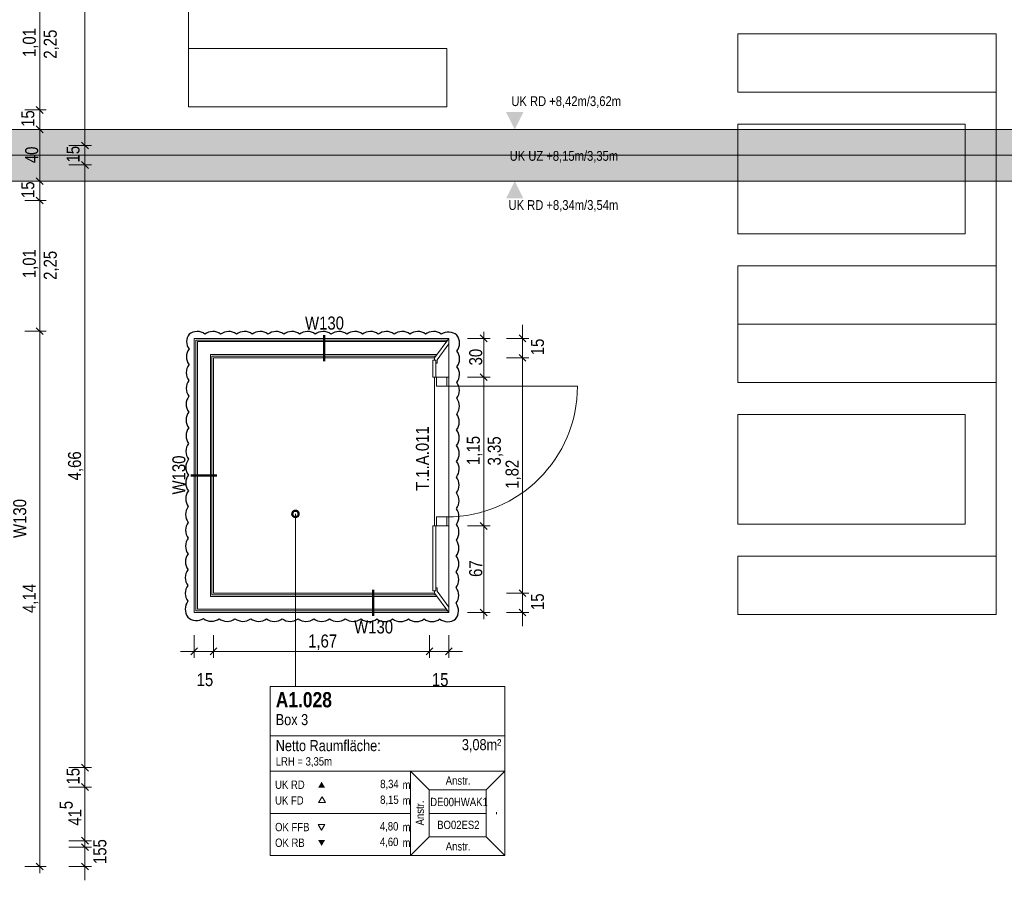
# Model space of a CAD drawing. Extents: x -620 to 3480, y 62 to 1107.
# Tile 64 of 244: x -324 to -171, y 429 to 562. Entities that reach past the tile are written whole.
import ezdxf
from ezdxf.lldxf.tags import DXFTag

# ---------------------------------------------------------------- set-up
doc = ezdxf.new("R2010")
doc.units = 0
doc.layers.get('0').update_dxf_attribs({"lineweight": 35})
for name, color, linetype, lineweight, true_color in [('00 -Bauelemente -Dämmung innen', 7, 'Continuous', 9, 0xff7fe6), ('00 -Bauelemente -Gipskarton', 7, 'Continuous', 9, 0xff7fe6), ('00_Beschriftung UZ', 3, 'Continuous', 13, 0x00ff00), ('30 -34 Innenwände- 2 nichttragend', 7, 'Continuous', 18, 0xff7fe6), ('30 -34 Innenwände- 4 Türen_Fenster', 9, 'Continuous', 15, 0x808080), ('30 -35 Decken- 1 Konstruktion-Träger- Stahlbeton', 7, 'grob-A06G9GKW8I', 13, 0x33aa00), ('60- 61 allgemeine Ausstattung- 1 Möbel', 7, 'Continuous', 9, 0x00cccc), ('70 -75 Raumstempel- 1 Raumstempel', 1, 'Continuous', 50, 0xff0000), ('70 -75 Raumstempel-2 Verweislinie', 1, 'Continuous', 9, 0xff0000), ('70 -76 Bemaßung- 2 Allgemein', 9, 'Continuous', 5, 0x808080)]:
    doc.layers.add(name, color=color, linetype=linetype, lineweight=lineweight, true_color=true_color)
for name, color, linetype, lineweight in [('70 -71 Achsen- 1 Gebäudeachsen', 7, 'STRICHPUNKT2-A06G9GKV8I', 18), ('70 -75 Raumstempel- 3 Wandstempel', 7, 'Continuous', 50), ('Keine', 7, 'Continuous', 9), ('Keine-1', 7, 'Continuous', 15)]:
    doc.layers.add(name, color=color, linetype=linetype, lineweight=lineweight)
doc.layers.add('iwb_Schraffur_Unterzug', color=7, linetype='Continuous', lineweight=5, true_color=0xffffcc, plot=False)
doc.styles.get("Standard").update_dxf_attribs({"font": 'ARIALN.TTF'})
tags = doc.linetypes.add('grob-A06G9GKW8I', pattern=[14, 3, -8, 3]).pattern_tags.tags
tags[8:9] = [DXFTag(74, 4), DXFTag(75, 0), DXFTag(340, '0'), DXFTag(46, 0.0), DXFTag(50, 0.0), DXFTag(44, 0.0), DXFTag(45, 0.0)]
tags[6:7] = [DXFTag(74, 4), DXFTag(75, 0), DXFTag(340, '0'), DXFTag(46, 0.0), DXFTag(50, 0.0), DXFTag(44, 0.0), DXFTag(45, 0.0)]
tags[4:5] = [DXFTag(74, 4), DXFTag(75, 0), DXFTag(340, '0'), DXFTag(46, 0.0), DXFTag(50, 0.0), DXFTag(44, 0.0), DXFTag(45, 0.0)]
tags = doc.linetypes.add('STRICHPUNKT2-A06G9GKV8I', pattern=[12.7, 6.35, -3.175, 0, -3.175]).pattern_tags.tags
tags[10:11] = [DXFTag(74, 4), DXFTag(75, 0), DXFTag(340, '0'), DXFTag(46, 0.0), DXFTag(50, 0.0), DXFTag(44, 0.0), DXFTag(45, 0.0)]
tags[8:9] = [DXFTag(74, 4), DXFTag(75, 0), DXFTag(340, '0'), DXFTag(46, 0.0), DXFTag(50, 0.0), DXFTag(44, 0.0), DXFTag(45, 0.0)]
tags[6:7] = [DXFTag(74, 4), DXFTag(75, 0), DXFTag(340, '0'), DXFTag(46, 0.0), DXFTag(50, 0.0), DXFTag(44, 0.0), DXFTag(45, 0.0)]
tags[4:5] = [DXFTag(74, 4), DXFTag(75, 0), DXFTag(340, '0'), DXFTag(46, 0.0), DXFTag(50, 0.0), DXFTag(44, 0.0), DXFTag(45, 0.0)]

# ---------------------------------------------------------------- blocks, each defined once
blk = doc.blocks.new('Referenz-A06G9GKX8I')
at = {"layer": '00 -Bauelemente -Dämmung innen', "color": 0, "linetype": 'Continuous', "ltscale": 0.13}
for p, q in [((-296.11, 512.14), (-296.11, 470.74)), ((-257.58, 512.14), (-296.11, 512.14)), ((-294.11, 510.14), (-294.11, 472.74)), ((-259.05, 510.14), (-294.11, 510.14)), ((-294.11, 472.74), (-259.05, 472.74)), ((-296.11, 470.74), (-257.58, 470.74))]:
    blk.add_line(p, q, dxfattribs=at)
at = {"layer": '00 -Bauelemente -Gipskarton', "color": 0, "linetype": 'Continuous', "ltscale": 0.13}
for p, q in [((-296.61, 512.64), (-296.61, 470.24)), ((-257.21, 512.64), (-296.61, 512.64)), ((-296.36, 512.39), (-296.36, 470.49)), ((-257.4, 512.39), (-296.36, 512.39)), ((-257.58, 512.14), (-296.11, 512.14)), ((-296.11, 512.14), (-296.11, 470.74)), ((-259.05, 510.14), (-294.11, 510.14)), ((-294.11, 510.14), (-294.11, 472.74)), ((-259.23, 509.89), (-293.86, 509.89)), ((-293.86, 509.89), (-293.86, 472.99)), ((-293.61, 509.64), (-293.61, 473.24)), ((-259.41, 509.64), (-293.61, 509.64)), ((-294.11, 472.74), (-259.05, 472.74)), ((-293.86, 472.99), (-259.23, 472.99)), ((-293.61, 473.24), (-259.41, 473.24)), ((-296.11, 470.74), (-257.58, 470.74)), ((-296.61, 470.24), (-257.21, 470.24)), ((-296.36, 470.49), (-257.4, 470.49))]:
    blk.add_line(p, q, dxfattribs=at)
at = {"layer": '00_Beschriftung UZ', "color": 0, "lineweight": 0}
for points in [[(-248.35, 547.63), (-247.01, 544.96), (-245.67, 547.63)], [(-248.35, 534.29), (-247.01, 536.96), (-245.67, 534.29)]]:
    blk.add_solid(points, dxfattribs=at)
at = {"layer": '30 -34 Innenwände- 2 nichttragend', "color": 0, "linetype": 'Continuous', "ltscale": 0.18}
for p, q in [((-257.21, 512.64), (-296.61, 512.64)), ((-296.61, 512.64), (-296.61, 470.24)), ((-293.61, 509.64), (-293.61, 473.24)), ((-259.41, 509.64), (-293.61, 509.64)), ((-293.61, 473.24), (-259.41, 473.24)), ((-296.61, 470.24), (-257.21, 470.24))]:
    blk.add_line(p, q, dxfattribs=at)
at = {"layer": '30 -34 Innenwände- 2 nichttragend', "color": 0, "lineweight": 9}
for p, q in [((-259.41, 509.64), (-257.21, 512.64)), ((-257.21, 512.64), (-257.21, 506.64)), ((-259.01, 509.34), (-257.21, 511.79)), ((-259.71, 509.23), (-259.67, 509.29)), ((-259.71, 506.64), (-259.71, 509.23)), ((-259.67, 509.29), (-259.21, 509.29)), ((-259.41, 509.29), (-259.41, 509.64)), ((-259.21, 509.29), (-259.21, 506.64)), ((-259.01, 508.79), (-259.01, 509.34)), ((-259.21, 508.79), (-259.01, 508.79)), ((-257.21, 506.64), (-259.71, 506.64)), ((-257.21, 483.64), (-259.71, 483.64)), ((-259.71, 483.64), (-259.71, 473.65)), ((-259.21, 473.58), (-259.21, 483.64)), ((-257.21, 470.24), (-257.21, 483.64)), ((-259.21, 474.08), (-259.01, 474.08)), ((-259.01, 474.08), (-259.01, 473.54)), ((-259.71, 473.65), (-259.67, 473.58)), ((-259.67, 473.58), (-259.21, 473.58)), ((-259.41, 473.58), (-259.41, 473.24)), ((-259.41, 473.24), (-257.21, 470.24)), ((-259.01, 473.54), (-257.21, 471.08))]:
    blk.add_line(p, q, dxfattribs=at)
at = {"layer": '30 -34 Innenwände- 2 nichttragend', "color": 0}
for p, q in [((-257.21, 512.64), (-257.21, 511.79)), ((-257.21, 511.79), (-259.01, 509.34)), ((-259.41, 509.29), (-259.41, 509.64)), ((-259.21, 509.29), (-259.41, 509.29)), ((-259.21, 508.79), (-259.21, 509.29)), ((-259.01, 509.34), (-259.01, 508.79)), ((-259.01, 508.79), (-259.21, 508.79)), ((-259.21, 473.58), (-259.21, 474.08)), ((-259.21, 474.08), (-259.01, 474.08)), ((-259.01, 474.08), (-259.01, 473.54)), ((-259.41, 473.24), (-259.41, 473.58)), ((-259.41, 473.58), (-259.21, 473.58)), ((-259.01, 473.54), (-257.21, 471.08)), ((-257.21, 471.08), (-257.21, 470.24))]:
    blk.add_line(p, q, dxfattribs=at)
at = {"layer": '30 -34 Innenwände- 2 nichttragend', "color": 0, "lineweight": 5}
for p, q in [((-259.71, 509.23), (-259.71, 506.64)), ((-259.21, 509.29), (-259.67, 509.29)), ((-259.21, 506.64), (-259.21, 509.29)), ((-259.71, 506.64), (-259.21, 506.64)), ((-259.71, 473.65), (-259.71, 483.64)), ((-259.71, 483.64), (-259.21, 483.64)), ((-259.21, 483.64), (-259.21, 473.58)), ((-259.21, 473.58), (-259.67, 473.58))]:
    blk.add_line(p, q, dxfattribs=at)
at = {"layer": '30 -34 Innenwände- 2 nichttragend', "color": 0, "linetype": 'Continuous', "lineweight": 9, "ltscale": 0.13}
for p, q in [((-257.21, 506.64), (-259.41, 506.64)), ((-257.21, 506.64), (-259.41, 506.64)), ((-257.21, 483.64), (-259.41, 483.64)), ((-257.21, 483.64), (-259.41, 483.64))]:
    blk.add_line(p, q, dxfattribs=at)
at = {"layer": '30 -34 Innenwände- 4 Türen_Fenster', "color": 0, "linetype": 'grob-A06G9GKW8I', "ltscale": 0.15}
for p, q in [((-259.41, 483.64), (-259.41, 506.64)), ((-257.21, 483.64), (-257.21, 506.64)), ((-257.51, 505.24), (-237.31, 505.24))]:
    blk.add_line(p, q, dxfattribs=at)
at = {"layer": '30 -34 Innenwände- 4 Türen_Fenster', "color": 0, "linetype": 'Continuous', "ltscale": 0.15}
for p, q in [((-259.11, 505.24), (-259.11, 506.64)), ((-259.11, 506.64), (-257.51, 506.64)), ((-257.51, 506.64), (-257.51, 505.24)), ((-257.51, 505.24), (-259.11, 505.24)), ((-259.11, 483.64), (-259.11, 485.04)), ((-259.11, 485.04), (-257.51, 485.04)), ((-257.51, 485.04), (-257.51, 483.64)), ((-257.51, 483.64), (-259.11, 483.64))]:
    blk.add_line(p, q, dxfattribs=at)
at = {"layer": '30 -34 Innenwände- 4 Türen_Fenster', "color": 0, "linetype": 'grob-A06G9GKW8I', "ltscale": 0.15}
blk.add_ellipse((-257.51, 505.24), major_axis=(0, -20.2), ratio=1, start_param=0, end_param=1.570796, dxfattribs=at)
at = {"layer": '30 -35 Decken- 1 Konstruktion-Träger- Stahlbeton', "color": 0}
for p, q in [((-490.51, 544.96), (-3.51, 544.96)), ((-490.51, 536.96), (-3.51, 536.96))]:
    blk.add_line(p, q, dxfattribs=at)
at = {"layer": '60- 61 allgemeine Ausstattung- 1 Möbel', "color": 0, "linetype": 'Continuous', "ltscale": 0.13}
for p, q in [((-297.51, 548.46), (-297.51, 683.94)), ((-212.51, 559.74), (-172.51, 559.74)), ((-212.51, 550.74), (-212.51, 559.74)), ((-172.51, 559.74), (-172.51, 469.94)), ((-172.51, 559.74), (-172.51, 550.74)), ((-297.51, 548.46), (-297.51, 557.46)), ((-297.51, 557.46), (-257.51, 557.46)), ((-257.51, 557.46), (-257.51, 548.46)), ((-172.51, 550.74), (-212.51, 550.74)), ((-257.51, 548.46), (-297.51, 548.46)), ((-212.51, 545.79), (-177.33, 545.79)), ((-212.51, 528.79), (-212.51, 545.79)), ((-177.33, 545.79), (-177.33, 528.79)), ((-177.33, 528.79), (-212.51, 528.79)), ((-212.51, 523.84), (-172.51, 523.84)), ((-212.51, 514.84), (-212.51, 523.84)), ((-172.51, 523.84), (-172.51, 514.84)), ((-172.51, 514.84), (-212.51, 514.84)), ((-212.51, 514.84), (-172.51, 514.84)), ((-212.51, 505.84), (-212.51, 514.84)), ((-172.51, 514.84), (-172.51, 505.84)), ((-172.51, 505.84), (-212.51, 505.84)), ((-212.51, 500.89), (-177.33, 500.89)), ((-212.51, 483.89), (-212.51, 500.89)), ((-177.33, 500.89), (-177.33, 483.89)), ((-177.33, 483.89), (-212.51, 483.89)), ((-212.51, 478.94), (-172.51, 478.94)), ((-212.51, 469.94), (-212.51, 478.94)), ((-172.51, 478.94), (-172.51, 469.94)), ((-172.51, 469.94), (-212.51, 469.94))]:
    blk.add_line(p, q, dxfattribs=at)
at = {"layer": '70 -71 Achsen- 1 Gebäudeachsen', "color": 0, "linetype": 'STRICHPUNKT2-A06G9GKV8I', "ltscale": 0.18}
blk.add_line((-562.01, 540.96), (85.43, 540.96), dxfattribs=at)
at = {"layer": '70 -75 Raumstempel- 1 Raumstempel', "color": 0, "lineweight": 9}
for p, q in [((-284.86, 458.79), (-284.86, 432.65)), ((-248.54, 458.79), (-284.86, 458.79)), ((-248.54, 432.65), (-248.54, 458.79)), ((-248.54, 451.2), (-284.86, 451.2)), ((-284.86, 445.72), (-263.13, 445.72)), ((-260.25, 442.83), (-263.13, 445.72)), ((-248.54, 445.72), (-263.13, 445.72)), ((-263.13, 445.72), (-263.13, 432.65)), ((-251.42, 442.83), (-248.54, 445.72)), ((-260.25, 435.55), (-260.25, 442.83)), ((-260.25, 442.83), (-251.42, 442.83)), ((-251.42, 435.55), (-251.42, 442.83)), ((-276.82, 441.76), (-277.35, 440.86)), ((-277.35, 440.86), (-276.3, 440.86)), ((-276.3, 440.86), (-276.82, 441.76)), ((-284.86, 439.19), (-263.13, 439.19)), ((-251.42, 439.19), (-260.25, 439.19)), ((-276.89, 436.59), (-277.42, 437.49)), ((-277.42, 437.49), (-276.37, 437.49)), ((-276.37, 437.49), (-276.89, 436.59)), ((-260.25, 435.55), (-263.13, 432.65)), ((-260.25, 435.55), (-251.42, 435.55)), ((-251.42, 435.55), (-248.54, 432.65)), ((-248.54, 432.65), (-284.86, 432.65))]:
    blk.add_line(p, q, dxfattribs=at)
at = {"layer": '70 -75 Raumstempel- 1 Raumstempel', "color": 0, "lineweight": 0}
for points in [[(-276.37, 443.18), (-276.89, 444.09), (-277.42, 443.18)], [(-276.37, 435.05), (-276.89, 434.14), (-277.42, 435.05)]]:
    blk.add_solid(points, dxfattribs=at)
at = {"layer": '70 -75 Raumstempel- 3 Wandstempel', "color": 0, "linetype": 'Continuous', "ltscale": 0.5}
for p, q in [((-276.51, 513.14), (-276.51, 509.14)), ((-297.11, 491.44), (-293.11, 491.44)), ((-268.91, 469.74), (-268.91, 473.74))]:
    blk.add_line(p, q, dxfattribs=at)
at = {"layer": '70 -75 Raumstempel-2 Verweislinie', "color": 0}
blk.add_line((-280.95, 458.79), (-280.95, 485.49), dxfattribs=at)
at = {"layer": '70 -75 Raumstempel-2 Verweislinie', "color": 0, "linetype": 'ByBlock', "lineweight": 50, "ltscale": 0.5}
blk.add_circle((-280.95, 485.49), 0.5, dxfattribs=at)
at = {"layer": '70 -76 Bemaßung- 2 Allgemein', "color": 0, "linetype": 'Continuous', "ltscale": 0.13}
for p, q in [((-313.51, 543.52), (-313.51, 598.4)), ((-320.51, 549.02), (-320.51, 567.1)), ((-320.51, 546.96), (-320.51, 549.02)), ((-320.51, 548.96), (-320.51, 546.9)), ((-322.81, 547.96), (-319.51, 547.96)), ((-322.81, 547.96), (-319.51, 547.96)), ((-320.51, 546.02), (-320.51, 546.9)), ((-320.51, 543.96), (-320.51, 546.02)), ((-320.51, 545.96), (-320.51, 543.9)), ((-322.51, 544.96), (-319.51, 544.96)), ((-322.51, 544.96), (-319.51, 544.96)), ((-320.51, 538.02), (-320.51, 543.9)), ((-316.01, 542.46), (-312.51, 542.46)), ((-316.01, 542.46), (-312.51, 542.46)), ((-313.51, 541.46), (-313.51, 543.52)), ((-313.51, 543.46), (-313.51, 541.4)), ((-313.51, 540.52), (-313.51, 541.4)), ((-316.01, 539.46), (-312.51, 539.46)), ((-316.01, 539.46), (-312.51, 539.46)), ((-313.51, 538.46), (-313.51, 540.52)), ((-313.51, 540.46), (-313.51, 538.4)), ((-320.51, 535.96), (-320.51, 538.02)), ((-320.51, 537.96), (-320.51, 535.9)), ((-313.51, 447.32), (-313.51, 538.4)), ((-322.51, 536.96), (-319.51, 536.96)), ((-322.51, 536.96), (-319.51, 536.96)), ((-320.51, 535.02), (-320.51, 535.9)), ((-320.51, 532.96), (-320.51, 535.02)), ((-320.51, 534.96), (-320.51, 532.9)), ((-322.81, 533.96), (-319.51, 533.96)), ((-322.81, 533.96), (-319.51, 533.96)), ((-320.51, 514.82), (-320.51, 532.9)), ((-322.81, 513.76), (-319.51, 513.76)), ((-322.81, 513.76), (-319.51, 513.76)), ((-320.51, 512.76), (-320.51, 514.82)), ((-320.51, 514.76), (-320.51, 512.7)), ((-251.81, 513.64), (-251.81, 511.58)), ((-245.81, 513.7), (-245.81, 514.76)), ((-245.81, 511.64), (-245.81, 513.7)), ((-320.51, 432.02), (-320.51, 512.7)), ((-254.31, 512.64), (-250.81, 512.64)), ((-248.31, 512.64), (-244.81, 512.64)), ((-245.81, 509.64), (-245.81, 512.64)), ((-251.81, 507.7), (-251.81, 511.58)), ((-245.81, 510.64), (-245.81, 508.58)), ((-245.81, 510.64), (-245.81, 508.58)), ((-248.31, 509.64), (-244.81, 509.64)), ((-248.31, 509.64), (-244.81, 509.64)), ((-251.81, 505.64), (-251.81, 507.7)), ((-251.81, 507.64), (-251.81, 505.58)), ((-245.81, 508.58), (-245.81, 507.52)), ((-245.81, 474.3), (-245.81, 508.58)), ((-254.31, 506.64), (-250.81, 506.64)), ((-254.31, 506.64), (-250.81, 506.64)), ((-251.81, 484.7), (-251.81, 505.58)), ((-251.81, 482.64), (-251.81, 484.7)), ((-251.81, 484.64), (-251.81, 482.58)), ((-254.31, 483.64), (-250.81, 483.64)), ((-254.31, 483.64), (-250.81, 483.64)), ((-251.81, 471.3), (-251.81, 482.58)), ((-245.81, 474.3), (-245.81, 475.36)), ((-245.81, 472.24), (-245.81, 474.3)), ((-245.81, 472.24), (-245.81, 474.3)), ((-248.31, 473.24), (-244.81, 473.24)), ((-248.31, 473.24), (-244.81, 473.24)), ((-245.81, 470.24), (-245.81, 473.24)), ((-251.81, 469.24), (-251.81, 471.3)), ((-245.81, 471.24), (-245.81, 469.18)), ((-254.31, 470.24), (-250.81, 470.24)), ((-248.31, 470.24), (-244.81, 470.24)), ((-245.81, 469.18), (-245.81, 468.12)), ((-296.61, 466.74), (-296.61, 463.24)), ((-293.61, 466.74), (-293.61, 463.24)), ((-293.61, 466.74), (-293.61, 463.24)), ((-260.21, 466.74), (-260.21, 463.24)), ((-260.21, 466.74), (-260.21, 463.24)), ((-257.21, 466.74), (-257.21, 463.24)), ((-297.67, 464.24), (-298.73, 464.24)), ((-295.61, 464.24), (-297.67, 464.24)), ((-293.61, 464.24), (-296.61, 464.24)), ((-294.61, 464.24), (-292.55, 464.24)), ((-294.61, 464.24), (-292.55, 464.24)), ((-292.55, 464.24), (-291.49, 464.24)), ((-261.27, 464.24), (-292.55, 464.24)), ((-261.27, 464.24), (-262.33, 464.24)), ((-259.21, 464.24), (-261.27, 464.24)), ((-259.21, 464.24), (-261.27, 464.24)), ((-257.21, 464.24), (-260.21, 464.24)), ((-258.21, 464.24), (-256.15, 464.24)), ((-256.15, 464.24), (-255.09, 464.24)), ((-313.51, 445.26), (-313.51, 447.32)), ((-313.51, 447.26), (-313.51, 445.2)), ((-316.01, 446.26), (-312.51, 446.26)), ((-316.01, 446.26), (-312.51, 446.26)), ((-313.51, 444.32), (-313.51, 445.2)), ((-313.51, 442.26), (-313.51, 444.32)), ((-313.51, 444.26), (-313.51, 442.2)), ((-316.01, 443.26), (-312.51, 443.26)), ((-316.01, 443.26), (-312.51, 443.26)), ((-313.51, 436.02), (-313.51, 442.2)), ((-313.51, 436.02), (-313.51, 437.08)), ((-313.51, 435.02), (-313.51, 436.08)), ((-313.51, 433.96), (-313.51, 436.02)), ((-313.51, 433.96), (-313.51, 436.02)), ((-316.01, 434.96), (-312.51, 434.96)), ((-316.01, 434.96), (-312.51, 434.96)), ((-313.51, 432.96), (-313.51, 435.02)), ((-313.51, 433.96), (-313.51, 434.96)), ((-313.51, 434.96), (-313.51, 432.9)), ((-316.01, 433.96), (-312.51, 433.96)), ((-316.01, 433.96), (-312.51, 433.96)), ((-313.51, 430.96), (-313.51, 433.96)), ((-313.51, 432.9), (-313.51, 431.84)), ((-320.51, 429.96), (-320.51, 432.02)), ((-313.51, 431.96), (-313.51, 429.9)), ((-322.81, 430.96), (-319.51, 430.96)), ((-316.01, 430.96), (-312.51, 430.96)), ((-313.51, 429.9), (-313.51, 428.84))]:
    blk.add_line(p, q, dxfattribs=at)
at = {"layer": '70 -76 Bemaßung- 2 Allgemein', "color": 0, "linetype": 'Continuous', "lineweight": 20, "ltscale": 0.2}
for p, q in [((-319.98, 547.43), (-321.04, 548.49)), ((-321.04, 548.49), (-319.98, 547.43)), ((-321.04, 545.49), (-319.98, 544.43)), ((-319.98, 544.43), (-321.04, 545.49)), ((-314.04, 542.99), (-312.98, 541.93)), ((-312.98, 541.93), (-314.04, 542.99)), ((-312.98, 538.93), (-314.04, 539.99)), ((-314.04, 539.99), (-312.98, 538.93)), ((-319.98, 536.43), (-321.04, 537.49)), ((-321.04, 537.49), (-319.98, 536.43)), ((-321.04, 534.49), (-319.98, 533.43)), ((-319.98, 533.43), (-321.04, 534.49)), ((-319.98, 513.23), (-321.04, 514.29)), ((-321.04, 514.29), (-319.98, 513.23)), ((-252.34, 513.17), (-251.28, 512.11)), ((-245.28, 512.11), (-246.34, 513.17)), ((-246.34, 510.17), (-245.28, 509.11)), ((-246.34, 510.17), (-245.28, 509.11)), ((-251.28, 506.11), (-252.34, 507.17)), ((-252.34, 507.17), (-251.28, 506.11)), ((-252.34, 484.17), (-251.28, 483.11)), ((-251.28, 483.11), (-252.34, 484.17)), ((-245.28, 472.71), (-246.34, 473.77)), ((-245.28, 472.71), (-246.34, 473.77)), ((-251.28, 469.71), (-252.34, 470.77)), ((-246.34, 470.77), (-245.28, 469.71)), ((-296.08, 464.77), (-297.14, 463.71)), ((-294.14, 463.71), (-293.08, 464.77)), ((-294.14, 463.71), (-293.08, 464.77)), ((-259.68, 464.77), (-260.74, 463.71)), ((-259.68, 464.77), (-260.74, 463.71)), ((-257.74, 463.71), (-256.68, 464.77)), ((-314.04, 446.79), (-312.98, 445.73)), ((-312.98, 445.73), (-314.04, 446.79)), ((-312.98, 442.73), (-314.04, 443.79)), ((-314.04, 443.79), (-312.98, 442.73)), ((-312.98, 434.43), (-314.04, 435.49)), ((-312.98, 434.43), (-314.04, 435.49)), ((-312.98, 433.43), (-314.04, 434.49)), ((-314.04, 434.49), (-312.98, 433.43)), ((-319.98, 430.43), (-321.04, 431.49)), ((-314.04, 431.49), (-312.98, 430.43))]:
    blk.add_line(p, q, dxfattribs=at)
at = {"layer": 'Keine-1', "color": 0, "linetype": 'Continuous', "lineweight": -2, "ltscale": 0.25}
for centre, major_axis in [((-296.17, 511.67), (0, 2.03)), ((-296.17, 511.67), (1.22, 1.63)), ((-293.74, 511.67), (0, 2.03)), ((-293.74, 511.67), (1.22, 1.63)), ((-291.3, 511.67), (0, 2.03)), ((-291.3, 511.67), (1.22, 1.63)), ((-288.86, 511.67), (0, 2.03)), ((-288.86, 511.67), (1.22, 1.63)), ((-286.42, 511.67), (0, 2.03)), ((-286.42, 511.67), (1.22, 1.63)), ((-283.98, 511.67), (0, 2.03)), ((-283.98, 511.67), (1.22, 1.63)), ((-281.54, 511.67), (0, 2.03)), ((-281.54, 511.67), (1.22, 1.63)), ((-279.11, 511.67), (0, 2.03)), ((-279.11, 511.67), (1.22, 1.63)), ((-276.67, 511.67), (0, 2.03)), ((-276.67, 511.67), (1.22, 1.63)), ((-274.23, 511.67), (0, 2.03)), ((-274.23, 511.67), (1.22, 1.63)), ((-271.79, 511.67), (0, 2.03)), ((-271.79, 511.67), (1.22, 1.63)), ((-269.35, 511.67), (0, 2.03)), ((-269.35, 511.67), (1.22, 1.63)), ((-266.91, 511.67), (0, 2.03)), ((-266.91, 511.67), (1.22, 1.63)), ((-264.47, 511.67), (0, 2.03)), ((-264.47, 511.67), (1.22, 1.63)), ((-262.04, 511.67), (0, 2.03)), ((-262.04, 511.67), (1.22, 1.63)), ((-259.6, 511.67), (0, 2.03)), ((-259.6, 511.67), (1.22, 1.63)), ((-257.28, 511.59), (0.14, 2.03)), ((-257.28, 511.59), (1.33, 1.54)), ((-295.87, 512.14), (-1.52, 1.15)), ((-295.87, 512.14), (-1.91, 0.01)), ((-257.58, 511.91), (2.03, -0.01)), ((-257.58, 511.91), (1.62, -1.22)), ((-295.78, 509.78), (-1.62, 1.23)), ((-257.58, 509.47), (2.03, -0.01)), ((-295.78, 509.78), (-2.03, 0.01)), ((-257.58, 509.47), (1.62, -1.22)), ((-295.8, 507.34), (-1.62, 1.23)), ((-295.8, 507.34), (-2.03, 0.01)), ((-257.59, 507.04), (2.03, -0.01)), ((-295.81, 504.9), (-1.62, 1.23)), ((-257.59, 507.04), (1.62, -1.22)), ((-257.6, 504.6), (2.03, -0.01)), ((-295.81, 504.9), (-2.03, 0.01)), ((-257.6, 504.6), (1.62, -1.22)), ((-295.82, 502.46), (-1.62, 1.23)), ((-257.61, 502.16), (2.03, -0.01)), ((-295.83, 500.02), (-1.62, 1.23)), ((-295.82, 502.46), (-2.03, 0.01)), ((-257.61, 502.16), (1.62, -1.22)), ((-295.83, 500.02), (-2.03, 0.01)), ((-257.62, 499.72), (1.62, -1.22)), ((-257.62, 499.72), (2.03, -0.01)), ((-295.84, 497.59), (-1.62, 1.23)), ((-257.63, 497.28), (2.03, -0.01)), ((-295.84, 497.59), (-2.03, 0.01)), ((-257.63, 497.28), (1.62, -1.22)), ((-295.85, 495.15), (-1.62, 1.23)), ((-295.85, 495.15), (-2.03, 0.01)), ((-257.63, 494.84), (2.03, -0.01)), ((-295.87, 492.71), (-1.62, 1.23)), ((-257.63, 494.84), (1.62, -1.22)), ((-257.64, 492.41), (2.03, -0.01)), ((-295.87, 492.71), (-2.03, 0.01)), ((-257.64, 492.41), (1.62, -1.22)), ((-295.88, 490.27), (-1.62, 1.23)), ((-257.65, 489.97), (2.03, -0.01)), ((-295.89, 487.83), (-1.62, 1.23)), ((-295.88, 490.27), (-2.03, 0.01)), ((-257.65, 489.97), (1.62, -1.22)), ((-295.89, 487.83), (-2.03, 0.01)), ((-257.66, 487.53), (1.62, -1.22)), ((-257.66, 487.53), (2.03, -0.01)), ((-295.9, 485.39), (-1.62, 1.23)), ((-257.67, 485.09), (2.03, -0.01)), ((-295.9, 485.39), (-2.03, 0.01)), ((-257.67, 485.09), (1.62, -1.22)), ((-295.91, 482.96), (-2.03, 0.01)), ((-295.91, 482.96), (-1.62, 1.23)), ((-257.67, 482.65), (2.03, -0.01)), ((-295.92, 480.52), (-1.62, 1.23)), ((-257.67, 482.65), (1.62, -1.22)), ((-257.68, 480.21), (2.03, -0.01)), ((-295.92, 480.52), (-2.03, 0.01)), ((-257.68, 480.21), (1.62, -1.22)), ((-295.93, 478.08), (-1.62, 1.23)), ((-257.69, 477.78), (2.03, -0.01)), ((-295.95, 475.64), (-1.62, 1.23)), ((-295.93, 478.08), (-2.03, 0.01)), ((-257.69, 477.78), (1.62, -1.22)), ((-295.95, 475.64), (-2.03, 0.01)), ((-257.7, 475.34), (1.62, -1.22)), ((-257.7, 475.34), (2.03, -0.01)), ((-295.96, 473.2), (-1.62, 1.23)), ((-257.71, 472.9), (2.03, -0.01)), ((-295.96, 473.2), (-2.03, 0.01)), ((-257.71, 472.9), (1.62, -1.22)), ((-295.97, 470.76), (-1.62, 1.23)), ((-295.97, 470.76), (-2.03, 0.01)), ((-257.75, 470.51), (2.03, -0.06)), ((-296.22, 471.04), (-1.38, -1.49)), ((-296.22, 471.04), (-0.21, -2.02)), ((-293.95, 470.92), (-1.22, -1.62)), ((-293.95, 470.92), (0, -2.03)), ((-291.52, 470.91), (-1.22, -1.62)), ((-291.52, 470.91), (0, -2.03)), ((-289.08, 470.91), (-1.22, -1.62)), ((-289.08, 470.91), (0, -2.03)), ((-286.64, 470.91), (-1.22, -1.62)), ((-286.64, 470.91), (0, -2.03)), ((-284.2, 470.9), (-1.22, -1.62)), ((-284.2, 470.9), (0, -2.03)), ((-281.76, 470.9), (-1.22, -1.62)), ((-281.76, 470.9), (0, -2.03)), ((-279.32, 470.9), (-1.22, -1.62)), ((-279.32, 470.9), (0, -2.03)), ((-276.88, 470.89), (-1.22, -1.62)), ((-276.88, 470.89), (0, -2.03)), ((-274.45, 470.89), (-1.22, -1.62)), ((-274.45, 470.89), (0, -2.03)), ((-272.01, 470.89), (-1.22, -1.62)), ((-272.01, 470.89), (0, -2.03)), ((-269.57, 470.88), (-1.22, -1.62)), ((-269.57, 470.88), (0, -2.03)), ((-267.13, 470.88), (-1.22, -1.62)), ((-267.13, 470.88), (0, -2.03)), ((-264.69, 470.88), (-1.22, -1.62)), ((-264.69, 470.88), (0, -2.03)), ((-262.25, 470.87), (-1.22, -1.62)), ((-262.25, 470.87), (0, -2.03)), ((-259.82, 470.87), (-1.22, -1.62)), ((-259.82, 470.87), (0, -2.03)), ((-257.38, 470.86), (-1.22, -1.62)), ((-257.38, 470.86), (0, -2.03)), ((-257.75, 470.51), (1.59, -1.27))]:
    blk.add_ellipse(centre, major_axis=major_axis, ratio=1, start_param=0, end_param=0.643501, dxfattribs=at)
at = {"layer": '00_Beschriftung UZ', "color": 0, "lineweight": 0, "char_height": 1.5103, "attachment_point": 1}
for s, insert in [('{\\fArial Narrow;UK RD +8,42m/3,62m}', (-247.54, 550.08)), ('{\\fArial Narrow;UK RD +8,34m/3,54m}', (-247.97, 534.02))]:
    blk.add_mtext(s, dxfattribs=dict(at, insert=insert))
at = {"layer": '00_Beschriftung UZ', "color": 0, "linetype": 'ByBlock', "lineweight": 5, "ltscale": 0.13, "insert": (-247.8, 541.62), "char_height": 1.5103, "attachment_point": 1}
blk.add_mtext('{\\fArial Narrow;UK UZ +8,15m/3,35m}', dxfattribs=at)
at = {"layer": '70 -75 Raumstempel- 1 Raumstempel', "color": 0, "linetype": 'Continuous', "ltscale": 0.5, "attachment_point": 1}
for s, insert, char_height, rotation in [('{\\fArial Narrow|b1|i0;A1.028}', (-283.99, 457.94), 2.3536, 0), ('{\\fArial Narrow;Box 3}', (-283.99, 454.54), 1.7117, 0), ('{\\fArial Narrow;3,08m²}', (-255.19, 450.67), 1.7117, 0), ('{\\fArial Narrow;Netto Raumfläche:}', (-283.99, 450.52), 1.7117, 0), ('{\\fArial Narrow;LRH = 3,35m}', (-283.99, 447.87), 1.2838, 0), ('{\\fArial Narrow;Anstr.}', (-257.69, 444.9), 1.2838, 0), ('{\\fArial Narrow;UK RD}', (-284.09, 444.26), 1.2838, 0), ('{\\fArial Narrow;8,34}', (-267.83, 444.38), 1.2838, 0), ('{\\fArial Narrow;m}', (-264.37, 444.25), 1.2838, 0), ('{\\fArial Narrow;UK FD}', (-284.09, 441.83), 1.2838, 0), ('{\\fArial Narrow;8,15}', (-267.84, 441.94), 1.2838, 0), ('{\\fArial Narrow;Anstr.}', (-262.34, 437.33), 1.2838, 90), ('{\\fArial Narrow;m}', (-264.37, 441.82), 1.2838, 0), ('{\\fArial Narrow;DE00HWAK1}', (-260.09, 441.59), 1.2838, 0), ('{\\fArial Narrow;-}', (-250.62, 438.99), 1.2838, 90), ('{\\fArial Narrow;OK FFB}', (-284.09, 437.71), 1.2838, 0), ('{\\fArial Narrow;4,80}', (-267.88, 437.83), 1.2838, 0), ('{\\fArial Narrow;m}', (-264.37, 437.71), 1.2838, 0), ('{\\fArial Narrow;BO02ES2}', (-259.01, 438.05), 1.2838, 0), ('{\\fArial Narrow;OK RB}', (-284.09, 435.29), 1.2838, 0), ('{\\fArial Narrow;4,60}', (-267.88, 435.42), 1.2838, 0), ('{\\fArial Narrow;m}', (-264.37, 435.29), 1.2838, 0), ('{\\fArial Narrow;Anstr.}', (-257.69, 434.73), 1.2838, 0)]:
    blk.add_mtext(s, dxfattribs=dict(at, insert=insert, char_height=char_height, rotation=rotation))
at = {"layer": '70 -75 Raumstempel- 3 Wandstempel', "color": 0, "linetype": 'Continuous', "ltscale": 0.5, "char_height": 2.0138, "attachment_point": 1}
for insert in [(-279.46, 516.02), (-271.86, 469.02)]:
    blk.add_mtext('{\\fArial Narrow;W130}', dxfattribs=dict(at, insert=insert))
at = {"layer": '70 -75 Raumstempel- 3 Wandstempel', "color": 0, "linetype": 'Continuous', "ltscale": 0.5, "char_height": 2.0138, "attachment_point": 1, "rotation": 90}
for insert in [(-299.99, 488.5), (-324.6, 481.77)]:
    blk.add_mtext('{\\fArial Narrow;W130}', dxfattribs=dict(at, insert=insert))
at = {"layer": '70 -76 Bemaßung- 2 Allgemein', "color": 0, "linetype": 'Continuous', "ltscale": 0.13, "char_height": 2.0138, "attachment_point": 1, "rotation": 90}
for s, insert in [('{\\fArial Narrow;1,01}', (-323.13, 556.15)), ('{\\fArial Narrow;2,25}', (-319.89, 555.89)), ('{\\fArial Narrow;15}', (-323.36, 545.35)), ('{\\fArial Narrow;40}', (-322.76, 539.74)), ('{\\fArial Narrow;15}', (-316.36, 539.85)), ('{\\fArial Narrow;15}', (-323.36, 534.35)), ('{\\fArial Narrow;1,01}', (-323.13, 521.95)), ('{\\fArial Narrow;2,25}', (-319.89, 521.69)), ('{\\fArial Narrow;15}', (-244.51, 510.03)), ('{\\fArial Narrow;30}', (-254.06, 508.46)), ('{\\fArial Narrow;1,15}', (-254.43, 493.06)), ('{\\fArial Narrow;3,35}', (-251.19, 492.99)), ('{\\fArial Narrow;4,66}', (-316.13, 490.68)), ('{\\fArial Narrow;1,82}', (-248.43, 489.38)), ('{\\fArial Narrow;67}', (-254.06, 475.75)), ('{\\fArial Narrow;4,14}', (-323.13, 470.18)), ('{\\fArial Narrow;15}', (-244.51, 470.63)), ('{\\fArial Narrow;15}', (-316.36, 443.65)), ('{\\fArial Narrow;5}', (-317.42, 439.83)), ('{\\fArial Narrow;41}', (-316.08, 437.29)), ('{\\fArial Narrow;5}', (-312.21, 433.91)), ('{\\fArial Narrow;15}', (-312.21, 431.35))]:
    blk.add_mtext(s, dxfattribs=dict(at, insert=insert))
at = {"layer": '70 -76 Bemaßung- 2 Allgemein', "color": 0, "linetype": 'Continuous', "ltscale": 0.13, "char_height": 2.0138, "attachment_point": 1}
for s, insert in [('{\\fArial Narrow;1,67}', (-278.98, 466.85)), ('{\\fArial Narrow;15}', (-296.23, 460.88)), ('{\\fArial Narrow;15}', (-259.83, 460.88))]:
    blk.add_mtext(s, dxfattribs=dict(at, insert=insert))
at = {"layer": 'Keine', "color": 0, "linetype": 'Continuous', "ltscale": 0.13, "insert": (-262.31, 489.05), "char_height": 2.0138, "attachment_point": 1, "rotation": 90}
blk.add_mtext('{\\fArial Narrow;T.1.A.011}', dxfattribs=at)
blk = doc.blocks.new('Referenz-A06G9GKZ8I')
at = {"layer": 'iwb_Schraffur_Unterzug', "linetype": 'Continuous', "ltscale": 0.13}
for points in [[(-562.01, 544.96), (-3.51, 544.96), (-562.01, 540.41)], [(-562.01, 540.41), (-3.51, 544.96), (-3.51, 536.96)], [(-562.01, 540.41), (-3.51, 536.96), (-562.01, 536.96)]]:
    blk.add_solid(points, dxfattribs=at)

msp = doc.modelspace()

# ---------------------------------------------------------------- block references
at = {"color": 8, "lineweight": 25, "ltscale": 0.25, "true_color": 0x808080}
for name in ['Referenz-A06G9GKX8I', 'Referenz-A06G9GKZ8I']:
    msp.add_blockref(name, (0, 0), dxfattribs=at)

doc.saveas('drawing.dxf')
